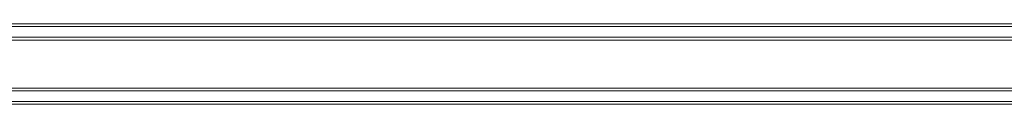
# Model space of a CAD drawing. Header units: millimetres. Extents: x -1079 to 3821, y 211 to 861.
# Tile 9 of 26: x -281 to 81, y 212 to 242. Entities that reach past the tile are written whole.
import ezdxf

# ---------------------------------------------------------------- set-up
doc = ezdxf.new("R2010")
doc.units = ezdxf.units.MM

# ---------------------------------------------------------------- blocks, each defined once
blk = doc.blocks.new('Drawing View3')
at = {"color": 7, "linetype": 'Continuous', "lineweight": 18}
for p, q in [((1877.5, 18), (77.5, 18)), ((1877.5, 17), (77.5, 17)), ((1877.5, 13.05), (77.5, 13.05)), ((1877.5, 12.05), (77.5, 12.05)), ((1877.5, -5.55), (77.5, -5.55)), ((1877.5, -6.55), (77.5, -6.55)), ((1877.5, -10.5), (77.5, -10.5)), ((1877.5, -11.5), (77.5, -11.5))]:
    blk.add_line(p, q, dxfattribs=at)

msp = doc.modelspace()

# ---------------------------------------------------------------- block references
at = {"color": 7, "linetype": 'Continuous', "lineweight": 18}
msp.add_blockref('Drawing View3', (-730.23, 223.74), dxfattribs=at)

doc.saveas('drawing.dxf')
